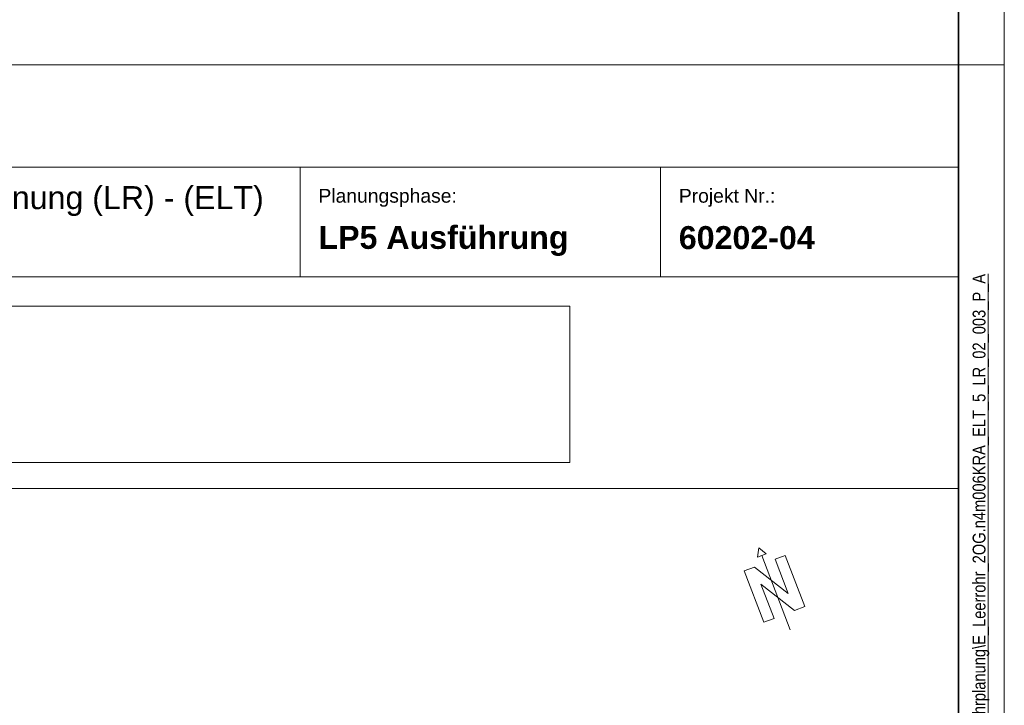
# Model space of a CAD drawing. Extents: x -620 to 300, y 62 to 1112.
# Tile 59 of 88: x 193 to 300, y 289 to 364. Entities that reach past the tile are written whole.
import ezdxf

# ---------------------------------------------------------------- set-up
doc = ezdxf.new("R2010")
doc.units = 0
doc.layers.get('0').update_dxf_attribs({"lineweight": 13})
for name, color, linetype, lineweight in [('iwb_Plankopf Linie', 7, 'Continuous', 13), ('iwb_Plankopf Rahmen', 7, 'Continuous', 35), ('iwb_Plankopf Text', 7, 'Continuous', 18), ('X_Bitmap', 7, 'Continuous', 9)]:
    doc.layers.add(name, color=color, linetype=linetype, lineweight=lineweight)
doc.layers.add('iwb_Plankopf_Nordpfeil_20-82 Grad', color=3, linetype='Continuous', lineweight=18, true_color=0x00ff00)
doc.styles.add('Plankopf', font='arial.ttf')
doc.styles.get("Standard").update_dxf_attribs({"font": 'ARIALN.TTF'})
picture_1 = doc.add_image_def('image1.jfif', size_in_pixel=(600, 81))

# ---------------------------------------------------------------- blocks, each defined once
blk = doc.blocks.new('Blockreferenz-A06G9RP18I')
at = {"color": 0, "lineweight": -2}
for p, q in [((273.51, 306.64), (273.35, 305.61)), ((273.35, 305.61), (274.32, 305.98)), ((273.51, 306.64), (274.32, 305.98)), ((273.83, 305.8), (276.93, 297.67)), ((276.4, 305.81), (275.28, 305.38)), ((275.28, 305.38), (276.4, 305.81)), ((278.53, 300.2), (276.4, 305.81)), ((276.7, 301.64), (275.28, 305.38)), ((273.03, 304.53), (271.91, 304.1)), ((271.91, 304.1), (274.04, 298.5)), ((273.03, 304.53), (276.7, 301.64)), ((275.17, 298.92), (273.74, 302.66)), ((277.41, 299.78), (273.74, 302.66)), ((278.53, 300.2), (277.41, 299.78)), ((277.41, 299.78), (278.53, 300.2)), ((274.04, 298.5), (275.17, 298.92))]:
    blk.add_line(p, q, dxfattribs=at)

msp = doc.modelspace()

# ---------------------------------------------------------------- linework, layer by layer
at = {"layer": 'iwb_Plankopf Linie', "lineweight": 18, "ltscale": 0.18}
msp.add_line((295.35, 359.43), (115.35, 359.43), dxfattribs=at)
at = {"layer": 'iwb_Plankopf Linie', "ltscale": 0.13}
for p, q in [((295.35, 67.43), (295.35, 359.43)), ((295.35, 348.27), (115.35, 348.27)), ((223.35, 336.27), (223.35, 348.27)), ((262.76, 336.27), (262.76, 348.27)), ((295.35, 336.27), (115.35, 336.27)), ((115.35, 313.11), (295.35, 313.11))]:
    msp.add_line(p, q, dxfattribs=at)
at = {"layer": 'iwb_Plankopf Rahmen', "ltscale": 0.35}
msp.add_line((295.35, 359.43), (295.35, 67.43), dxfattribs=at)
at = {"layer": 'iwb_Plankopf Rahmen', "color": 8, "lineweight": 5, "ltscale": 0.13, "true_color": 0x808080}
msp.add_line((300.35, 359.43), (295.35, 359.43), dxfattribs=at)
at = {"layer": 'iwb_Plankopf Rahmen', "color": 8, "lineweight": 13, "ltscale": 0.13, "true_color": 0x808080}
msp.add_lwpolyline([(300.35, 62.43), (-619.65, 62.43), (-619.65, 1112.43), (300.35, 1112.43), (300.35, 62.43)], close=True, dxfattribs=at)
at = {"layer": 'iwb_Plankopf Rahmen', "ltscale": 0.35}
msp.add_lwpolyline([(-599.65, 67.43), (-599.65, 1107.43), (295.35, 1107.43), (295.35, 67.43), (-599.65, 67.43)], close=True, dxfattribs=at)

# ---------------------------------------------------------------- block references
at = {"layer": 'iwb_Plankopf_Nordpfeil_20-82 Grad', "ltscale": 0.18}
msp.add_blockref('Blockreferenz-A06G9RP18I', (0, 0), dxfattribs=at)

# ---------------------------------------------------------------- texts
at = {"layer": 'iwb_Plankopf Text', "ltscale": 0.18, "insert": (296.89, 74.51), "char_height": 1.4, "attachment_point": 1, "rotation": 90, "line_spacing_factor": 1.002}
msp.add_mtext('{\\fArial Narrow;\\\\srvnovamd01\\Nova_MD\\TGA\\60202 Pro Potsdam\\04 NB GES Krampnitz\\09 NOVA\\60202-04_AP_NB GES Krampnitz\\TGA\\Elektro\\Leerrohrplanung\\E_Leerrohr_2OG.n4m006KRA_ELT_5_LR_02_003_P_A}', dxfattribs=at)
at = {"layer": 'iwb_Plankopf Text', "ltscale": 0.18, "insert": (219.37, 344.54), "char_height": 2.5172, "width": 53.7006, "attachment_point": 6, "style": 'Plankopf'}
msp.add_mtext('- Leerrohrplanung (LR) - (ELT) ', dxfattribs=at)
at = {"layer": 'iwb_Plankopf Text', "ltscale": 0.18, "style": 'Plankopf'}
for s, insert, char_height, attachment_point, line_spacing_factor in [('Planungsphase:', (225.35, 345.88), 1.5105, 1, 0.970891), ('Projekt Nr.:', (264.76, 345.88), 1.5105, 1, 0.970891), ('\\fArial|b1|i0|c0|p34;LP5 Ausführung', (225.35, 340.19), 2.5172, 4, 0.996218), ('\\fArial|b1|i0|c0|p34;60202-04', (264.76, 340.53), 2.5172, 4, 0.996218)]:
    msp.add_mtext(s, dxfattribs=dict(at, insert=insert, char_height=char_height, attachment_point=attachment_point, line_spacing_factor=line_spacing_factor))

# ---------------------------------------------------------------- pictures from other files: only their frames are drawn
at = {"layer": 'X_Bitmap', "ltscale": 0.13}
image = msp.add_image(picture_1, insert=(126.3, 315.96), size_in_units=(126.55, 17.08), dxfattribs=at)
image.dxf.flags = 7

doc.saveas('drawing.dxf')
